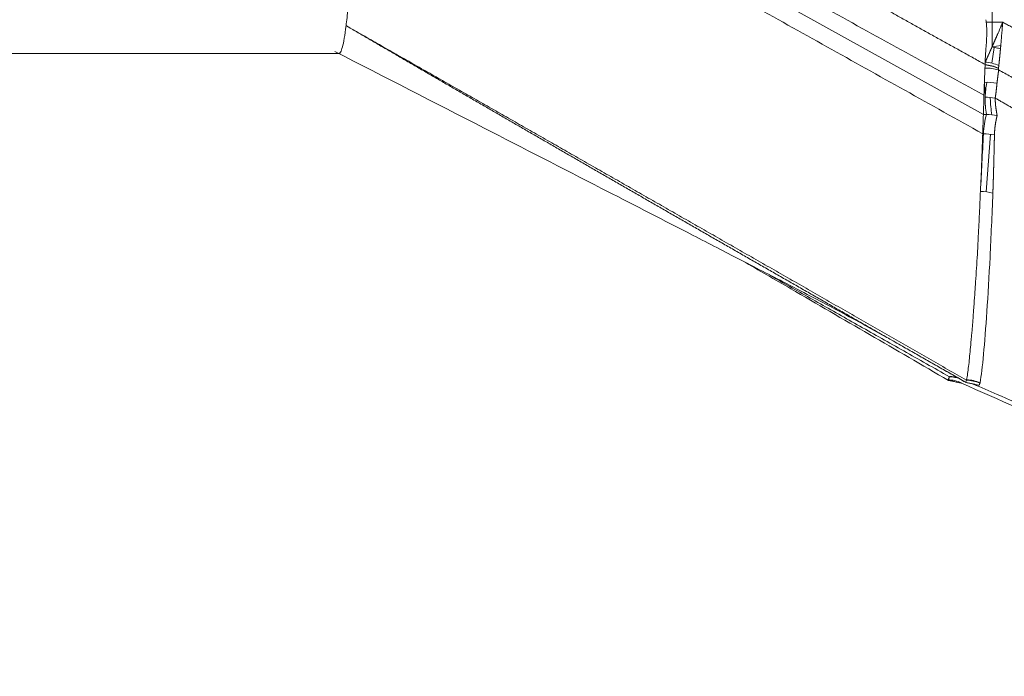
# Model space of a CAD drawing. Header units: millimetres. Extents: x 35469 to 44263, y -24881 to -16268.
# Tile 150 of 231: x 43775 to 43787, y -24767 to -24759. Entities that reach past the tile are written whole.
import ezdxf

# ---------------------------------------------------------------- set-up
doc = ezdxf.new("R2010")
doc.units = ezdxf.units.MM
doc.header["$LTSCALE"] = 0.3175
doc.layers.add('1轮廓实线层', color=7, linetype='Continuous', lineweight=18)

# ---------------------------------------------------------------- blocks, each defined once
blk = doc.blocks.new('MR20E-1840')
at = {"layer": '1轮廓实线层'}
for p, q in [((15623.4, -10817.561), (15616.003, -10813.461)), ((15623.506, -10816.468), (15623.506, -10816.223)), ((15623.433, -10816.468), (15623.506, -10816.468)), ((15623.504, -10816.758), (15623.606, -10816.743)), ((15611.265, -10816.838), (15615.752, -10816.838)), ((15623.499, -10816.953), (15623.53, -10816.765)), ((15623.503, -10816.759), (15623.503, -10816.759)), ((15623.503, -10816.759), (15623.503, -10816.759)), ((15623.436, -10817.561), (15623.4, -10817.561)), ((15623.436, -10817.561), (15623.436, -10817.561)), ((15623.434, -10818.478), (15623.484, -10817.796)), ((15622.983, -10820.707), (15622.978, -10820.712)), ((15623.141, -10820.742), (15623.136, -10820.747)), ((15623.19, -10820.738), (15623.189, -10820.738))]:
    blk.add_line(p, q, dxfattribs=at)
for centre, major_axis, ratio, start_param, end_param in [((15623.485, -10816.468), (-0.001, 0.6), 0.034828, 4.206968, 4.712359), ((15623.431, -10817.294), (-0.433, 0.123), 0.772398, 4.578462, 4.950967), ((15623.416, -10817.345), (-0.429, 0.136), 0.823235, 4.590786, 4.95621), ((15623.414, -10817.352), (-0.429, 0.137), 0.830644, 4.590541, 4.954708), ((15623.411, -10817.379), (-0.448, -0.046), 0.816628, 4.240596, 4.61149), ((15623.423, -10817.505), (-0.448, -0.039), 0.721631, 4.335913, 4.674291), ((15623.433, -10817.645), (-0.45, 0.009), 0.63965, 4.486677, 4.752278), ((15623.411, -10818.109), (-0.449, 0.021), 0.708961, 4.475205, 4.770565), ((15623.374, -10818.828), (-0.449, 0.026), 0.787895, 4.445267, 4.779097), ((15622.967, -10821.156), (-0.403, 0.201), 0.996112, 4.777593, 5.139719), ((15622.984, -10821.107), (-0.43, 0.132), 0.969617, 4.690756, 4.973651), ((15622.984, -10821.109), (-0.431, 0.131), 0.970406, 4.678492, 4.970397), ((15622.985, -10821.103), (-0.449, 0.025), 0.969733, 4.489325, 4.737091), ((15623.185, -10821.154), (-0.435, 0.116), 0.981675, 4.571956, 4.936107), ((15623.187, -10821.147), (-0.443, 0.076), 0.978436, 4.482622, 4.84697), ((15623.186, -10821.15), (-0.434, 0.118), 0.979594, 4.575888, 4.940112)]:
    blk.add_ellipse(centre, major_axis=major_axis, ratio=ratio, start_param=start_param, end_param=end_param, dxfattribs=at)
for points, knots in [([(15623.421, -10816.969), (15623.375, -10816.944), (15623.284, -10816.893), (15623.147, -10816.817), (15623.012, -10816.742), (15622.878, -10816.668), (15622.745, -10816.594), (15622.613, -10816.52), (15622.483, -10816.448), (15622.353, -10816.376), (15622.225, -10816.304), (15622.098, -10816.234), (15621.972, -10816.164), (15621.848, -10816.094), (15621.724, -10816.025), (15621.602, -10815.957), (15621.481, -10815.889), (15621.361, -10815.822), (15621.242, -10815.755), (15621.125, -10815.69), (15621.008, -10815.624), (15620.893, -10815.56), (15620.779, -10815.496), (15620.667, -10815.432), (15620.555, -10815.37), (15620.444, -10815.307), (15620.335, -10815.246), (15620.227, -10815.185), (15620.12, -10815.125), (15620.015, -10815.065), (15619.91, -10815.006), (15619.807, -10814.947), (15619.698, -10814.886), (15619.584, -10814.821), (15619.464, -10814.753), (15619.345, -10814.685), (15619.227, -10814.618), (15619.11, -10814.552), (15618.994, -10814.485), (15618.879, -10814.419), (15618.765, -10814.354), (15618.651, -10814.289), (15618.539, -10814.224), (15618.427, -10814.16), (15618.317, -10814.096), (15618.207, -10814.033), (15618.098, -10813.97), (15617.99, -10813.908), (15617.883, -10813.846), (15617.777, -10813.784), (15617.672, -10813.723), (15617.567, -10813.662), (15617.464, -10813.601), (15617.362, -10813.541), (15617.26, -10813.482), (15617.159, -10813.423), (15617.06, -10813.364), (15616.961, -10813.306), (15616.863, -10813.248), (15616.766, -10813.19), (15616.67, -10813.133), (15616.575, -10813.076), (15616.48, -10813.02), (15616.387, -10812.964), (15616.294, -10812.908), (15616.203, -10812.853), (15616.112, -10812.799), (15616.052, -10812.762), (15616.022, -10812.744)], [0, 0, 0, 0, 0.018487, 0.036816, 0.054988, 0.073003, 0.09086, 0.10856, 0.126103, 0.143489, 0.160717, 0.177788, 0.194702, 0.211459, 0.228059, 0.244501, 0.260787, 0.276915, 0.292886, 0.3087, 0.324358, 0.339858, 0.355201, 0.370387, 0.385416, 0.400288, 0.415004, 0.429562, 0.443963, 0.458208, 0.472296, 0.486227, 0.500001, 0.516283, 0.532447, 0.548493, 0.56442, 0.580229, 0.59592, 0.611494, 0.626949, 0.642286, 0.657506, 0.672608, 0.687592, 0.702459, 0.717208, 0.73184, 0.746355, 0.760753, 0.775034, 0.789197, 0.803244, 0.817174, 0.830988, 0.844685, 0.858265, 0.871729, 0.885077, 0.898309, 0.911425, 0.924425, 0.93731, 0.950079, 0.962732, 0.97527, 0.987692, 1, 1, 1, 1]), ([(15615.838, -10816.508), (15615.842, -10816.478), (15615.85, -10816.414), (15615.861, -10816.307), (15615.872, -10816.188), (15615.879, -10816.101), (15615.885, -10816.032), (15615.888, -10815.997), (15615.89, -10815.961), (15615.892, -10815.937), (15615.893, -10815.925), (15615.897, -10815.863), (15615.905, -10815.761), (15615.915, -10815.596), (15615.922, -10815.48), (15615.928, -10815.359), (15615.932, -10815.297), (15615.936, -10815.218), (15615.937, -10815.201), (15615.938, -10815.169), (15615.939, -10815.153), (15615.942, -10815.104), (15615.943, -10815.071), (15615.948, -10814.97), (15615.954, -10814.833), (15615.96, -10814.689), (15615.966, -10814.543), (15615.972, -10814.393), (15615.981, -10814.16), (15615.987, -10813.998), (15615.992, -10813.833), (15615.995, -10813.749), (15615.997, -10813.663)], [0, 0, 0, 0, 0.0625, 0.125, 0.1875, 0.25, 0.25, 0.28125, 0.296875, 0.296875, 0.3125, 0.3125, 0.375, 0.4375, 0.5, 0.5, 0.5625, 0.5625, 0.578125, 0.578125, 0.59375, 0.59375, 0.625, 0.625, 0.6875, 0.75, 0.75, 0.8125, 0.875, 0.9375, 0.9375, 1, 1, 1, 1]), ([(15626.671, -10817.603), (15626.66, -10817.599), (15626.638, -10817.59), (15626.604, -10817.577), (15626.57, -10817.563), (15626.537, -10817.55), (15626.503, -10817.536), (15626.469, -10817.523), (15626.434, -10817.509), (15626.4, -10817.495), (15626.366, -10817.481), (15626.331, -10817.467), (15626.297, -10817.453), (15626.262, -10817.439), (15626.227, -10817.424), (15626.192, -10817.41), (15626.157, -10817.396), (15626.122, -10817.381), (15626.086, -10817.366), (15626.051, -10817.352), (15626.015, -10817.337), (15625.98, -10817.322), (15625.944, -10817.307), (15625.908, -10817.292), (15625.821, -10817.255), (15625.68, -10817.195), (15625.484, -10817.111), (15625.284, -10817.024), (15625.022, -10816.909), (15624.69, -10816.761), (15624.306, -10816.588), (15623.908, -10816.407), (15623.646, -10816.287), (15623.506, -10816.223)], [0, 0, 0, 0, 0.010435, 0.02091, 0.031423, 0.041975, 0.052567, 0.063197, 0.073868, 0.084577, 0.095326, 0.106114, 0.116941, 0.127809, 0.138716, 0.149662, 0.160649, 0.171675, 0.182741, 0.193847, 0.204993, 0.216179, 0.227405, 0.238672, 0.249978, 0.309903, 0.37153, 0.434873, 0.499948, 0.619973, 0.74996, 0.865757, 1, 1, 1, 1]), ([(15615.752, -10816.838), (15615.755, -10816.838), (15615.758, -10816.837), (15615.763, -10816.834), (15615.765, -10816.832), (15615.768, -10816.828), (15615.768, -10816.827), (15615.77, -10816.824), (15615.771, -10816.823), (15615.78, -10816.808), (15615.787, -10816.788), (15615.802, -10816.733), (15615.809, -10816.698), (15615.824, -10816.614), (15615.831, -10816.565), (15615.838, -10816.508)], [0, 0, 0, 0, 0.098717, 0.098717, 0.163094, 0.163094, 0.195283, 0.195283, 0.227471, 0.227471, 0.484981, 0.484981, 0.74249, 0.74249, 1, 1, 1, 1]), ([(15622.352, -10820.26), (15622.332, -10820.248), (15622.262, -10820.209), (15622.143, -10820.141), (15621.996, -10820.057), (15621.849, -10819.973), (15621.702, -10819.889), (15621.556, -10819.806), (15621.411, -10819.722), (15621.265, -10819.639), (15621.121, -10819.556), (15620.976, -10819.474), (15620.833, -10819.392), (15620.689, -10819.31), (15620.546, -10819.228), (15620.404, -10819.146), (15620.262, -10819.065), (15620.121, -10818.984), (15619.98, -10818.903), (15619.839, -10818.822), (15619.699, -10818.742), (15619.559, -10818.662), (15619.42, -10818.582), (15619.282, -10818.502), (15619.143, -10818.422), (15619.006, -10818.343), (15618.868, -10818.264), (15618.731, -10818.185), (15618.595, -10818.107), (15618.459, -10818.028), (15618.324, -10817.95), (15618.189, -10817.872), (15618.054, -10817.795), (15617.92, -10817.717), (15617.787, -10817.64), (15617.654, -10817.563), (15617.521, -10817.486), (15617.389, -10817.41), (15617.257, -10817.333), (15617.126, -10817.257), (15616.995, -10817.181), (15616.864, -10817.106), (15616.735, -10817.03), (15616.605, -10816.955), (15616.476, -10816.88), (15616.348, -10816.805), (15616.22, -10816.731), (15616.092, -10816.656), (15615.965, -10816.582), (15615.88, -10816.533), (15615.838, -10816.508)], [0, 0, 0, 0, 0.009369, 0.032029, 0.05462, 0.077142, 0.099594, 0.121977, 0.144291, 0.166536, 0.188712, 0.210819, 0.232856, 0.254825, 0.276725, 0.298555, 0.320317, 0.34201, 0.363634, 0.385189, 0.406675, 0.428093, 0.449442, 0.470722, 0.491934, 0.513076, 0.534151, 0.555156, 0.576094, 0.596962, 0.617763, 0.638494, 0.659158, 0.679753, 0.70028, 0.720738, 0.741128, 0.76145, 0.781704, 0.801889, 0.822006, 0.842056, 0.862037, 0.88195, 0.901795, 0.921572, 0.941281, 0.960922, 0.980495, 1, 1, 1, 1]), ([(15615.838, -10816.508), (15615.904, -10816.546), (15616.035, -10816.62), (15616.233, -10816.733), (15616.431, -10816.846), (15616.631, -10816.959), (15616.831, -10817.073), (15617.031, -10817.187), (15617.233, -10817.302), (15617.435, -10817.417), (15617.639, -10817.533), (15617.843, -10817.649), (15618.047, -10817.766), (15618.253, -10817.883), (15618.459, -10818.001), (15618.666, -10818.119), (15618.874, -10818.238), (15619.083, -10818.357), (15619.293, -10818.477), (15619.503, -10818.597), (15619.714, -10818.717), (15619.926, -10818.839), (15620.139, -10818.96), (15620.352, -10819.082), (15620.567, -10819.205), (15620.782, -10819.328), (15620.998, -10819.451), (15621.214, -10819.575), (15621.432, -10819.7), (15621.65, -10819.825), (15621.869, -10819.95), (15622.089, -10820.076), (15622.31, -10820.202), (15622.531, -10820.329), (15622.753, -10820.456), (15622.976, -10820.584), (15623.125, -10820.67), (15623.2, -10820.712)], [0, 0, 0, 0, 0.026711, 0.053531, 0.080461, 0.1075, 0.134649, 0.161908, 0.189276, 0.216754, 0.244341, 0.272038, 0.299844, 0.32776, 0.355785, 0.38392, 0.412164, 0.440517, 0.46898, 0.497553, 0.526234, 0.555025, 0.583925, 0.612935, 0.642054, 0.671282, 0.700619, 0.730066, 0.759622, 0.789287, 0.819061, 0.848945, 0.878938, 0.90904, 0.939251, 0.969571, 1, 1, 1, 1]), ([(15623.433, -10816.468), (15623.435, -10816.48), (15623.436, -10816.491), (15623.438, -10816.514), (15623.439, -10816.525), (15623.44, -10816.547), (15623.44, -10816.558), (15623.441, -10816.58), (15623.44, -10816.592), (15623.44, -10816.614), (15623.44, -10816.624), (15623.439, -10816.646), (15623.438, -10816.657), (15623.437, -10816.689), (15623.436, -10816.71), (15623.433, -10816.751), (15623.431, -10816.77), (15623.429, -10816.799), (15623.429, -10816.809), (15623.427, -10816.827), (15623.427, -10816.836), (15623.425, -10816.863), (15623.424, -10816.879), (15623.422, -10816.911), (15623.422, -10816.926), (15623.421, -10816.94)], [0, 0, 0, 0, 0.0625, 0.0625, 0.125, 0.125, 0.1875, 0.1875, 0.25, 0.25, 0.3125, 0.3125, 0.375, 0.375, 0.5, 0.5, 0.625, 0.625, 0.6875, 0.6875, 0.75, 0.75, 0.875, 0.875, 1, 1, 1, 1]), ([(15623.503, -10816.759), (15623.504, -10816.758), (15623.505, -10816.755), (15623.507, -10816.751), (15623.509, -10816.746), (15623.511, -10816.742), (15623.513, -10816.737), (15623.515, -10816.733), (15623.517, -10816.728), (15623.519, -10816.723), (15623.521, -10816.718), (15623.524, -10816.713), (15623.526, -10816.708), (15623.528, -10816.703), (15623.531, -10816.697), (15623.533, -10816.692), (15623.535, -10816.686), (15623.538, -10816.68), (15623.54, -10816.675), (15623.543, -10816.669), (15623.546, -10816.663), (15623.548, -10816.657), (15623.551, -10816.65), (15623.554, -10816.644), (15623.556, -10816.638), (15623.559, -10816.631), (15623.562, -10816.624), (15623.565, -10816.617), (15623.569, -10816.608), (15623.575, -10816.595), (15623.582, -10816.578), (15623.589, -10816.561), (15623.596, -10816.545), (15623.602, -10816.532), (15623.607, -10816.519), (15623.612, -10816.508), (15623.617, -10816.497), (15623.621, -10816.487), (15623.625, -10816.477), (15623.627, -10816.471), (15623.629, -10816.468)], [0, 0, 0, 0, 0.015524, 0.031352, 0.047484, 0.06392, 0.080659, 0.097701, 0.115044, 0.132689, 0.150634, 0.168879, 0.187422, 0.206263, 0.2254, 0.244833, 0.26456, 0.284579, 0.304891, 0.325492, 0.346382, 0.367558, 0.38902, 0.410765, 0.432791, 0.455097, 0.477681, 0.500539, 0.530562, 0.574001, 0.630742, 0.700614, 0.747098, 0.790953, 0.832199, 0.870855, 0.906942, 0.940482, 0.971494, 1, 1, 1, 1]), ([(15623.629, -10816.468), (15623.628, -10816.47), (15623.628, -10816.474), (15623.628, -10816.479), (15623.627, -10816.486), (15623.627, -10816.493), (15623.626, -10816.501), (15623.626, -10816.509), (15623.625, -10816.518), (15623.624, -10816.528), (15623.623, -10816.538), (15623.623, -10816.55), (15623.622, -10816.561), (15623.621, -10816.574), (15623.62, -10816.587), (15623.618, -10816.601), (15623.617, -10816.615), (15623.616, -10816.63), (15623.615, -10816.644), (15623.614, -10816.657), (15623.613, -10816.67), (15623.612, -10816.683), (15623.611, -10816.695), (15623.61, -10816.706), (15623.609, -10816.718), (15623.608, -10816.728), (15623.607, -10816.739), (15623.606, -10816.748), (15623.605, -10816.758), (15623.604, -10816.767), (15623.604, -10816.775), (15623.603, -10816.781), (15623.603, -10816.784)], [0, 0, 0, 0, 0.015582, 0.033178, 0.052801, 0.074464, 0.098182, 0.123971, 0.151847, 0.181826, 0.213927, 0.248166, 0.284561, 0.323129, 0.363889, 0.406855, 0.452043, 0.499466, 0.542962, 0.585323, 0.626532, 0.666572, 0.705428, 0.743087, 0.779536, 0.814764, 0.848761, 0.881518, 0.913026, 0.94328, 0.972273, 1, 1, 1, 1]), ([(15623.629, -10816.468), (15623.644, -10816.476), (15623.676, -10816.493), (15623.727, -10816.519), (15623.783, -10816.548), (15623.845, -10816.579), (15623.912, -10816.614), (15623.984, -10816.651), (15624.119, -10816.721), (15624.288, -10816.809), (15624.538, -10816.939), (15624.798, -10817.074), (15625.085, -10817.224), (15625.342, -10817.357), (15625.576, -10817.479), (15625.796, -10817.592), (15626.007, -10817.701), (15626.22, -10817.809), (15626.435, -10817.918), (15626.655, -10818.029), (15626.869, -10818.135), (15627.032, -10818.215), (15627.145, -10818.27), (15627.211, -10818.302), (15627.277, -10818.334), (15627.343, -10818.366), (15627.409, -10818.398), (15627.476, -10818.429), (15627.542, -10818.461), (15627.608, -10818.492), (15627.674, -10818.523), (15627.741, -10818.554), (15627.807, -10818.585), (15627.874, -10818.616), (15627.94, -10818.647), (15628.007, -10818.677), (15628.073, -10818.708), (15628.14, -10818.738), (15628.207, -10818.769), (15628.274, -10818.799), (15628.34, -10818.829), (15628.407, -10818.859), (15628.474, -10818.888), (15628.541, -10818.918), (15628.608, -10818.948), (15628.675, -10818.977), (15628.742, -10819.006), (15628.809, -10819.036), (15628.877, -10819.065), (15628.944, -10819.094), (15629.011, -10819.123), (15629.078, -10819.151), (15629.146, -10819.18), (15629.213, -10819.208), (15629.281, -10819.237), (15629.348, -10819.265), (15629.416, -10819.293), (15629.483, -10819.321), (15629.551, -10819.349), (15629.618, -10819.377), (15629.686, -10819.405), (15629.754, -10819.432), (15629.822, -10819.46), (15629.889, -10819.487), (15629.957, -10819.514), (15630.025, -10819.541), (15630.093, -10819.568), (15630.161, -10819.595), (15630.229, -10819.622), (15630.297, -10819.649), (15630.365, -10819.675), (15630.433, -10819.702), (15630.501, -10819.728), (15630.569, -10819.754), (15630.615, -10819.771), (15630.637, -10819.78)], [0, 0, 0, 0, 0.006594, 0.013968, 0.022123, 0.031054, 0.040762, 0.051243, 0.062494, 0.099489, 0.12499, 0.171463, 0.213109, 0.249984, 0.283264, 0.315181, 0.345747, 0.374973, 0.407585, 0.439282, 0.470072, 0.499961, 0.509412, 0.518864, 0.528315, 0.537765, 0.547216, 0.556666, 0.566115, 0.575565, 0.585013, 0.594462, 0.60391, 0.613357, 0.622804, 0.632251, 0.641696, 0.651142, 0.660586, 0.67003, 0.679474, 0.688917, 0.698359, 0.7078, 0.717241, 0.726681, 0.73612, 0.745558, 0.754996, 0.764432, 0.773868, 0.783303, 0.792737, 0.80217, 0.811602, 0.821033, 0.830463, 0.839892, 0.84932, 0.858746, 0.868172, 0.877596, 0.88702, 0.896442, 0.905863, 0.915283, 0.924701, 0.934118, 0.943534, 0.952949, 0.962362, 0.971773, 0.981184, 0.990593, 1, 1, 1, 1]), ([(15615.703, -10816.814), (15616.295, -10817.117), (15617.35, -10817.658), (15618.747, -10818.374), (15619.738, -10818.883), (15620.496, -10819.274), (15621.093, -10819.582), (15621.686, -10819.89), (15622.064, -10820.098), (15622.243, -10820.2)], [0, 0, 0, 0, 0.239629, 0.428268, 0.566322, 0.644162, 0.738953, 0.862758, 1, 1, 1, 1]), ([(15623.421, -10816.94), (15623.422, -10816.939), (15623.423, -10816.937), (15623.424, -10816.934), (15623.426, -10816.931), (15623.427, -10816.928), (15623.429, -10816.925), (15623.43, -10816.922), (15623.431, -10816.919), (15623.433, -10816.915), (15623.435, -10816.912), (15623.436, -10816.909), (15623.438, -10816.905), (15623.439, -10816.902), (15623.441, -10816.898), (15623.442, -10816.895), (15623.444, -10816.891), (15623.446, -10816.888), (15623.447, -10816.884), (15623.449, -10816.88), (15623.451, -10816.877), (15623.452, -10816.873), (15623.454, -10816.869), (15623.456, -10816.865), (15623.458, -10816.861), (15623.459, -10816.857), (15623.461, -10816.853), (15623.463, -10816.849), (15623.465, -10816.845), (15623.467, -10816.841), (15623.469, -10816.837), (15623.471, -10816.833), (15623.472, -10816.828), (15623.474, -10816.824), (15623.476, -10816.82), (15623.478, -10816.815), (15623.48, -10816.811), (15623.482, -10816.806), (15623.484, -10816.802), (15623.486, -10816.797), (15623.488, -10816.793), (15623.49, -10816.788), (15623.492, -10816.783), (15623.495, -10816.779), (15623.497, -10816.774), (15623.499, -10816.769), (15623.501, -10816.764), (15623.502, -10816.761), (15623.503, -10816.759)], [0, 0, 0, 0, 0.019684, 0.039459, 0.059323, 0.079276, 0.09932, 0.119454, 0.139679, 0.159994, 0.180399, 0.200895, 0.221482, 0.242159, 0.262928, 0.283788, 0.304739, 0.325781, 0.346915, 0.36814, 0.389457, 0.410866, 0.432366, 0.453959, 0.475643, 0.49742, 0.519289, 0.54125, 0.563304, 0.58545, 0.607688, 0.63002, 0.652444, 0.674961, 0.697571, 0.720274, 0.743071, 0.76596, 0.788943, 0.812019, 0.835189, 0.858452, 0.881809, 0.905259, 0.928804, 0.952442, 0.976174, 1, 1, 1, 1]), ([(15623.603, -10816.784), (15623.587, -10816.779), (15623.57, -10816.774), (15623.537, -10816.766), (15623.52, -10816.763), (15623.503, -10816.759)], [0, 0, 0, 0, 0.5, 0.5, 1, 1, 1, 1]), ([(15623.603, -10816.784), (15623.603, -10816.785), (15623.603, -10816.788), (15623.602, -10816.792), (15623.602, -10816.796), (15623.601, -10816.801), (15623.601, -10816.805), (15623.601, -10816.809), (15623.6, -10816.813), (15623.6, -10816.817), (15623.599, -10816.821), (15623.599, -10816.825), (15623.599, -10816.829), (15623.598, -10816.833), (15623.598, -10816.837), (15623.598, -10816.841), (15623.597, -10816.845), (15623.597, -10816.849), (15623.596, -10816.852), (15623.596, -10816.856), (15623.596, -10816.86), (15623.595, -10816.864), (15623.595, -10816.867), (15623.595, -10816.871), (15623.594, -10816.874), (15623.594, -10816.878), (15623.594, -10816.882), (15623.593, -10816.885), (15623.593, -10816.888), (15623.593, -10816.892), (15623.592, -10816.895), (15623.592, -10816.899), (15623.592, -10816.902), (15623.591, -10816.905), (15623.591, -10816.909), (15623.591, -10816.912), (15623.59, -10816.915), (15623.59, -10816.918), (15623.59, -10816.921), (15623.589, -10816.924), (15623.589, -10816.927), (15623.589, -10816.93), (15623.588, -10816.933), (15623.588, -10816.936), (15623.588, -10816.939), (15623.587, -10816.942), (15623.587, -10816.945), (15623.587, -10816.948), (15623.586, -10816.951), (15623.586, -10816.954), (15623.586, -10816.956), (15623.586, -10816.959), (15623.585, -10816.962), (15623.585, -10816.964), (15623.585, -10816.967), (15623.584, -10816.969), (15623.584, -10816.972), (15623.584, -10816.975), (15623.584, -10816.977), (15623.583, -10816.979), (15623.583, -10816.979)], [0, 0, 0, 0, 0.019314, 0.038563, 0.057746, 0.076862, 0.095911, 0.114893, 0.133806, 0.152651, 0.171427, 0.190134, 0.208771, 0.227338, 0.245834, 0.26426, 0.282614, 0.300896, 0.319105, 0.337243, 0.355307, 0.373298, 0.391216, 0.409059, 0.426829, 0.444523, 0.462143, 0.479687, 0.497156, 0.514549, 0.531866, 0.549107, 0.566271, 0.583358, 0.600368, 0.617301, 0.634156, 0.650933, 0.667632, 0.684253, 0.700795, 0.717259, 0.733644, 0.74995, 0.766177, 0.782325, 0.798393, 0.814382, 0.830291, 0.84612, 0.861869, 0.877538, 0.893128, 0.908636, 0.924065, 0.939413, 0.95468, 0.969868, 0.984974, 1, 1, 1, 1]), ([(15623.583, -10816.979), (15623.583, -10816.98), (15623.583, -10816.982), (15623.583, -10816.985), (15623.582, -10816.988), (15623.582, -10816.991), (15623.582, -10816.994), (15623.581, -10816.997), (15623.581, -10817), (15623.58, -10817.002), (15623.58, -10817.005), (15623.58, -10817.008), (15623.579, -10817.01), (15623.579, -10817.011)], [0, 0, 0, 0, 0.091745, 0.183327, 0.274743, 0.365993, 0.457076, 0.54799, 0.638735, 0.72931, 0.819713, 0.909943, 1, 1, 1, 1]), ([(15623.412, -10817.181), (15623.412, -10817.165), (15623.413, -10817.15), (15623.414, -10817.121), (15623.415, -10817.106), (15623.416, -10817.078), (15623.417, -10817.064), (15623.418, -10817.037), (15623.418, -10817.024), (15623.419, -10817.011)], [0, 0, 0, 0, 0.25, 0.25, 0.5, 0.5, 0.75, 0.75, 1, 1, 1, 1]), ([(15623.581, -10817.033), (15623.581, -10817.034), (15623.581, -10817.037), (15623.58, -10817.041), (15623.58, -10817.046), (15623.579, -10817.05), (15623.579, -10817.055), (15623.578, -10817.059), (15623.577, -10817.064), (15623.577, -10817.068), (15623.576, -10817.073), (15623.576, -10817.078), (15623.575, -10817.082), (15623.574, -10817.087), (15623.574, -10817.092), (15623.573, -10817.097), (15623.572, -10817.102), (15623.572, -10817.107), (15623.571, -10817.112), (15623.571, -10817.118), (15623.57, -10817.123), (15623.569, -10817.128), (15623.569, -10817.133), (15623.568, -10817.139), (15623.567, -10817.144), (15623.567, -10817.15), (15623.566, -10817.156), (15623.565, -10817.161), (15623.564, -10817.167), (15623.564, -10817.173), (15623.563, -10817.179), (15623.562, -10817.184), (15623.562, -10817.188), (15623.562, -10817.19)], [0, 0, 0, 0, 0.029974, 0.060105, 0.090393, 0.120837, 0.151437, 0.182193, 0.213103, 0.244168, 0.275387, 0.306759, 0.338284, 0.369962, 0.401791, 0.433772, 0.465903, 0.498185, 0.530615, 0.563195, 0.595924, 0.6288, 0.661823, 0.694992, 0.728308, 0.761768, 0.795373, 0.829122, 0.863014, 0.897049, 0.931225, 0.965542, 1, 1, 1, 1]), ([(15623.578, -10817.015), (15623.578, -10817.015), (15623.578, -10817.016), (15623.578, -10817.017), (15623.578, -10817.018), (15623.578, -10817.019), (15623.578, -10817.02), (15623.578, -10817.021), (15623.578, -10817.022), (15623.578, -10817.023), (15623.579, -10817.024), (15623.579, -10817.026), (15623.579, -10817.027), (15623.58, -10817.028), (15623.58, -10817.029), (15623.58, -10817.029), (15623.58, -10817.03), (15623.58, -10817.03), (15623.58, -10817.03), (15623.58, -10817.031), (15623.581, -10817.031), (15623.581, -10817.032), (15623.581, -10817.032), (15623.581, -10817.032), (15623.581, -10817.032), (15623.581, -10817.033), (15623.581, -10817.033), (15623.581, -10817.033), (15623.581, -10817.033), (15623.581, -10817.033), (15623.581, -10817.033)], [0, 0, 0, 0, 0.054166, 0.108625, 0.163404, 0.218531, 0.274032, 0.329934, 0.386263, 0.443044, 0.500301, 0.600121, 0.700902, 0.733885, 0.764927, 0.79403, 0.821195, 0.846424, 0.869719, 0.891082, 0.910517, 0.928025, 0.94361, 0.957276, 0.96903, 0.978882, 0.986846, 0.992952, 0.997269, 1, 1, 1, 1]), ([(15630.407, -10820.34), (15630.407, -10820.34), (15630.406, -10820.34), (15630.405, -10820.339), (15630.403, -10820.339), (15630.4, -10820.338), (15630.397, -10820.336), (15630.392, -10820.335), (15630.387, -10820.333), (15630.382, -10820.33), (15630.375, -10820.328), (15630.368, -10820.325), (15630.36, -10820.322), (15630.351, -10820.319), (15630.341, -10820.315), (15630.331, -10820.311), (15630.32, -10820.307), (15630.308, -10820.302), (15630.295, -10820.297), (15630.282, -10820.292), (15630.267, -10820.286), (15630.253, -10820.281), (15630.237, -10820.275), (15630.22, -10820.268), (15630.203, -10820.261), (15630.167, -10820.247), (15630.112, -10820.226), (15630.039, -10820.197), (15629.917, -10820.149), (15629.745, -10820.08), (15629.545, -10819.999), (15629.362, -10819.924), (15629.194, -10819.854), (15629.02, -10819.78), (15628.837, -10819.702), (15628.622, -10819.608), (15628.363, -10819.494), (15628.054, -10819.353), (15627.71, -10819.193), (15627.332, -10819.012), (15627.039, -10818.869), (15626.842, -10818.771), (15626.751, -10818.725), (15626.658, -10818.678), (15626.564, -10818.63), (15626.468, -10818.581), (15626.37, -10818.531), (15626.27, -10818.479), (15626.168, -10818.426), (15626.064, -10818.372), (15625.958, -10818.317), (15625.851, -10818.26), (15625.741, -10818.203), (15625.63, -10818.143), (15625.516, -10818.083), (15625.401, -10818.022), (15625.284, -10817.959), (15625.165, -10817.895), (15625.044, -10817.829), (15624.921, -10817.763), (15624.796, -10817.695), (15624.669, -10817.626), (15624.54, -10817.556), (15624.409, -10817.485), (15624.276, -10817.412), (15624.141, -10817.338), (15624.004, -10817.264), (15623.865, -10817.188), (15623.724, -10817.111), (15623.629, -10817.059), (15623.581, -10817.033)], [0, 0, 0, 0, 0.00007, 0.000247, 0.000531, 0.000923, 0.001421, 0.002027, 0.002741, 0.003561, 0.004489, 0.005524, 0.006666, 0.007915, 0.009271, 0.010735, 0.012306, 0.013984, 0.015769, 0.017661, 0.019661, 0.021767, 0.023981, 0.026301, 0.028729, 0.031263, 0.041621, 0.052042, 0.062527, 0.093446, 0.125049, 0.14782, 0.171709, 0.196715, 0.222836, 0.250073, 0.289664, 0.334426, 0.384383, 0.439577, 0.50007, 0.513171, 0.526555, 0.540224, 0.554178, 0.56842, 0.58295, 0.59777, 0.612885, 0.628298, 0.644009, 0.660019, 0.676329, 0.69294, 0.709851, 0.727063, 0.744578, 0.762395, 0.780514, 0.798938, 0.817665, 0.836697, 0.856034, 0.875677, 0.895626, 0.915883, 0.936447, 0.957321, 0.978505, 1, 1, 1, 1]), ([(15623.562, -10817.19), (15623.561, -10817.191), (15623.561, -10817.193), (15623.561, -10817.196), (15623.561, -10817.199), (15623.56, -10817.204), (15623.56, -10817.209), (15623.559, -10817.214), (15623.558, -10817.221), (15623.558, -10817.228), (15623.557, -10817.236), (15623.556, -10817.245), (15623.555, -10817.254), (15623.554, -10817.265), (15623.553, -10817.275), (15623.552, -10817.286), (15623.551, -10817.296), (15623.549, -10817.306), (15623.548, -10817.316), (15623.547, -10817.325), (15623.546, -10817.334), (15623.544, -10817.343), (15623.543, -10817.351), (15623.541, -10817.359), (15623.54, -10817.364), (15623.54, -10817.366)], [0, 0, 0, 0, 0.013474, 0.031125, 0.052948, 0.078938, 0.109088, 0.143389, 0.181831, 0.224404, 0.271095, 0.32189, 0.376772, 0.435725, 0.498727, 0.55869, 0.616442, 0.671993, 0.725352, 0.776528, 0.825531, 0.872369, 0.917053, 0.959594, 1, 1, 1, 1]), ([(15623.436, -10817.561), (15623.436, -10817.561), (15623.436, -10817.561), (15623.426, -10817.493), (15623.42, -10817.425), (15623.421, -10817.357)], [0, 0, 0, 0, 0.000024, 0.000024, 1, 1, 1, 1]), ([(15623.502, -10817.564), (15623.49, -10817.501), (15623.483, -10817.437), (15623.482, -10817.368), (15623.482, -10817.364), (15623.482, -10817.359)], [0, 0, 0, 0, 0.932789, 0.932789, 1, 1, 1, 1]), ([(15623.54, -10817.366), (15623.54, -10817.368), (15623.54, -10817.372), (15623.54, -10817.378), (15623.54, -10817.383), (15623.54, -10817.389), (15623.541, -10817.395), (15623.541, -10817.4), (15623.541, -10817.406), (15623.542, -10817.412), (15623.542, -10817.418), (15623.542, -10817.423), (15623.543, -10817.429), (15623.543, -10817.435), (15623.544, -10817.441), (15623.544, -10817.447), (15623.545, -10817.453), (15623.545, -10817.459), (15623.546, -10817.464), (15623.547, -10817.47), (15623.548, -10817.476), (15623.548, -10817.482), (15623.549, -10817.488), (15623.55, -10817.494), (15623.551, -10817.5), (15623.552, -10817.506), (15623.553, -10817.512), (15623.554, -10817.518), (15623.555, -10817.524), (15623.556, -10817.531), (15623.557, -10817.537), (15623.558, -10817.543), (15623.559, -10817.549), (15623.56, -10817.555), (15623.561, -10817.561), (15623.562, -10817.568), (15623.563, -10817.572), (15623.564, -10817.574)], [0, 0, 0, 0, 0.026967, 0.054022, 0.081165, 0.108398, 0.13572, 0.163133, 0.190638, 0.218234, 0.245922, 0.273703, 0.301578, 0.329546, 0.357609, 0.385768, 0.414022, 0.442372, 0.470819, 0.499363, 0.528006, 0.556746, 0.585586, 0.614525, 0.643564, 0.672703, 0.701943, 0.731285, 0.760728, 0.790274, 0.819923, 0.849675, 0.87953, 0.90949, 0.939555, 0.969725, 1, 1, 1, 1]), ([(15634.522, -10822.101), (15634.506, -10822.097), (15634.475, -10822.089), (15634.429, -10822.076), (15634.382, -10822.063), (15634.336, -10822.05), (15634.289, -10822.037), (15634.243, -10822.024), (15634.196, -10822.011), (15634.15, -10821.998), (15634.103, -10821.985), (15634.056, -10821.972), (15634.01, -10821.959), (15633.963, -10821.946), (15633.916, -10821.933), (15633.87, -10821.919), (15633.823, -10821.906), (15633.776, -10821.892), (15633.729, -10821.879), (15633.682, -10821.865), (15633.635, -10821.852), (15633.589, -10821.838), (15633.542, -10821.824), (15633.495, -10821.811), (15633.448, -10821.797), (15633.401, -10821.783), (15633.354, -10821.769), (15633.307, -10821.755), (15633.26, -10821.741), (15633.212, -10821.727), (15633.165, -10821.713), (15633.118, -10821.699), (15633.071, -10821.685), (15633.024, -10821.67), (15632.977, -10821.656), (15632.929, -10821.642), (15632.882, -10821.627), (15632.835, -10821.613), (15632.788, -10821.598), (15632.74, -10821.583), (15632.693, -10821.569), (15632.646, -10821.554), (15632.598, -10821.539), (15632.551, -10821.524), (15632.503, -10821.509), (15632.456, -10821.494), (15632.409, -10821.479), (15632.361, -10821.464), (15632.314, -10821.449), (15632.266, -10821.434), (15632.219, -10821.418), (15632.171, -10821.403), (15632.123, -10821.388), (15632.076, -10821.372), (15632.028, -10821.357), (15631.981, -10821.341), (15631.933, -10821.325), (15631.885, -10821.31), (15631.838, -10821.294), (15631.79, -10821.278), (15631.742, -10821.262), (15631.694, -10821.246), (15631.647, -10821.23), (15631.599, -10821.214), (15631.551, -10821.197), (15631.503, -10821.181), (15631.456, -10821.165), (15631.408, -10821.148), (15631.36, -10821.132), (15631.312, -10821.115), (15631.264, -10821.098), (15631.216, -10821.082), (15631.168, -10821.065), (15631.12, -10821.048), (15631.073, -10821.031), (15631.025, -10821.014), (15630.977, -10820.997), (15630.929, -10820.98), (15630.881, -10820.962), (15630.833, -10820.945), (15630.785, -10820.928), (15630.737, -10820.91), (15630.689, -10820.893), (15630.641, -10820.875), (15630.593, -10820.857), (15630.545, -10820.839), (15630.497, -10820.822), (15630.448, -10820.804), (15630.4, -10820.786), (15630.352, -10820.767), (15630.304, -10820.749), (15630.256, -10820.731), (15630.208, -10820.712), (15630.16, -10820.694), (15630.112, -10820.675), (15630.063, -10820.657), (15630.015, -10820.638), (15629.967, -10820.619), (15629.919, -10820.6), (15629.871, -10820.581), (15629.823, -10820.562), (15629.774, -10820.543), (15629.726, -10820.524), (15629.678, -10820.505), (15629.63, -10820.485), (15629.581, -10820.466), (15629.533, -10820.446), (15629.485, -10820.426), (15629.437, -10820.407), (15629.388, -10820.387), (15629.34, -10820.367), (15629.292, -10820.347), (15629.244, -10820.327), (15629.195, -10820.306), (15629.147, -10820.286), (15629.099, -10820.266), (15629.051, -10820.245), (15629.002, -10820.225), (15628.954, -10820.204), (15628.906, -10820.183), (15628.789, -10820.133), (15628.599, -10820.05), (15628.333, -10819.93), (15628.056, -10819.803), (15627.767, -10819.666), (15627.466, -10819.521), (15627.154, -10819.366), (15626.831, -10819.201), (15626.497, -10819.027), (15626.209, -10818.873), (15625.974, -10818.746), (15625.802, -10818.652), (15625.643, -10818.564), (15625.498, -10818.484), (15625.368, -10818.411), (15625.252, -10818.346), (15625.15, -10818.289), (15625.062, -10818.239), (15624.987, -10818.197), (15624.927, -10818.163), (15624.88, -10818.137), (15624.837, -10818.112), (15624.792, -10818.086), (15624.741, -10818.057), (15624.69, -10818.029), (15624.64, -10818), (15624.59, -10817.972), (15624.541, -10817.943), (15624.492, -10817.916), (15624.444, -10817.888), (15624.397, -10817.861), (15624.349, -10817.833), (15624.302, -10817.807), (15624.256, -10817.78), (15624.21, -10817.753), (15624.165, -10817.727), (15624.12, -10817.701), (15624.076, -10817.676), (15624.032, -10817.651), (15623.988, -10817.625), (15623.945, -10817.601), (15623.902, -10817.576), (15623.86, -10817.552), (15623.819, -10817.528), (15623.777, -10817.504), (15623.737, -10817.48), (15623.697, -10817.457), (15623.657, -10817.434), (15623.617, -10817.411), (15623.578, -10817.389), (15623.553, -10817.374), (15623.54, -10817.366)], [0, 0, 0, 0, 0.004011, 0.008026, 0.012044, 0.016065, 0.020089, 0.024116, 0.028147, 0.032181, 0.036217, 0.040257, 0.044301, 0.048347, 0.052397, 0.056449, 0.060505, 0.064564, 0.068627, 0.072692, 0.076761, 0.080833, 0.084908, 0.088986, 0.093067, 0.097152, 0.101239, 0.10533, 0.109424, 0.113521, 0.117622, 0.121725, 0.125832, 0.129942, 0.134055, 0.138171, 0.14229, 0.146413, 0.150538, 0.154667, 0.158799, 0.162934, 0.167072, 0.171213, 0.175357, 0.179505, 0.183655, 0.187809, 0.191966, 0.196126, 0.200289, 0.204455, 0.208624, 0.212796, 0.216972, 0.22115, 0.225332, 0.229516, 0.233704, 0.237895, 0.242089, 0.246286, 0.250486, 0.25469, 0.258896, 0.263106, 0.267318, 0.271534, 0.275753, 0.279975, 0.2842, 0.288428, 0.292659, 0.296893, 0.301131, 0.305371, 0.309615, 0.313862, 0.318112, 0.322365, 0.326621, 0.33088, 0.335143, 0.339408, 0.343677, 0.347949, 0.352224, 0.356503, 0.360784, 0.365069, 0.369356, 0.373647, 0.377941, 0.382239, 0.386539, 0.390843, 0.39515, 0.39946, 0.403774, 0.40809, 0.41241, 0.416733, 0.42106, 0.425389, 0.429722, 0.434058, 0.438397, 0.442739, 0.447084, 0.451433, 0.455785, 0.46014, 0.464498, 0.468859, 0.473223, 0.477591, 0.481962, 0.486336, 0.490713, 0.495093, 0.499477, 0.522556, 0.546823, 0.572277, 0.598917, 0.626739, 0.655741, 0.685919, 0.717267, 0.749781, 0.767526, 0.783936, 0.799011, 0.812754, 0.825166, 0.836247, 0.846, 0.854425, 0.861524, 0.867298, 0.871747, 0.874873, 0.87981, 0.884702, 0.88955, 0.894353, 0.899112, 0.903826, 0.908496, 0.913121, 0.917702, 0.922238, 0.92673, 0.931178, 0.935581, 0.939939, 0.944253, 0.948523, 0.952749, 0.95693, 0.961067, 0.965159, 0.969207, 0.973211, 0.977171, 0.981086, 0.984957, 0.988784, 0.992567, 0.996305, 1, 1, 1, 1]), ([(15623.4, -10817.79), (15623.402, -10817.75), (15623.406, -10817.71), (15623.418, -10817.634), (15623.426, -10817.597), (15623.436, -10817.561), (15623.436, -10817.561), (15623.436, -10817.561)], [0, 0, 0, 0, 0.517892, 0.517892, 0.999981, 0.999981, 1, 1, 1, 1]), ([(15623.564, -10817.574), (15623.563, -10817.574), (15623.562, -10817.573), (15623.52, -10817.565), (15623.478, -10817.561), (15623.436, -10817.561)], [0, 0, 0, 0, 0.021657, 0.021657, 1, 1, 1, 1]), ([(15623.564, -10817.574), (15623.563, -10817.576), (15623.562, -10817.579), (15623.561, -10817.585), (15623.559, -10817.59), (15623.558, -10817.596), (15623.557, -10817.601), (15623.555, -10817.607), (15623.554, -10817.612), (15623.553, -10817.618), (15623.552, -10817.623), (15623.551, -10817.629), (15623.55, -10817.635), (15623.548, -10817.64), (15623.547, -10817.646), (15623.546, -10817.652), (15623.545, -10817.657), (15623.544, -10817.663), (15623.544, -10817.669), (15623.543, -10817.674), (15623.542, -10817.68), (15623.541, -10817.686), (15623.54, -10817.692), (15623.539, -10817.697), (15623.539, -10817.703), (15623.538, -10817.709), (15623.537, -10817.715), (15623.537, -10817.721), (15623.536, -10817.727), (15623.536, -10817.733), (15623.535, -10817.738), (15623.535, -10817.744), (15623.534, -10817.75), (15623.534, -10817.756), (15623.533, -10817.762), (15623.533, -10817.768), (15623.533, -10817.774), (15623.532, -10817.78), (15623.532, -10817.786), (15623.532, -10817.792), (15623.532, -10817.798), (15623.532, -10817.803), (15623.532, -10817.805)], [0, 0, 0, 0, 0.023866, 0.047784, 0.071755, 0.095778, 0.119854, 0.143984, 0.168169, 0.192409, 0.216703, 0.241054, 0.265462, 0.289926, 0.314448, 0.339027, 0.363666, 0.388363, 0.41312, 0.437936, 0.462813, 0.487751, 0.512751, 0.537812, 0.562935, 0.588121, 0.613371, 0.638684, 0.664062, 0.689503, 0.71501, 0.740583, 0.766221, 0.791926, 0.817697, 0.843536, 0.869442, 0.895416, 0.921458, 0.947569, 0.97375, 1, 1, 1, 1]), ([(15623.365, -10818.473), (15623.367, -10818.42), (15623.37, -10818.366), (15623.375, -10818.256), (15623.379, -10818.144), (15623.384, -10818.029), (15623.388, -10817.911), (15623.39, -10817.851), (15623.392, -10817.79)], [0, 0, 0, 0, 0.25, 0.25, 0.5, 0.75, 0.75, 1, 1, 1, 1]), ([(15623.532, -10817.805), (15623.532, -10817.808), (15623.531, -10817.816), (15623.531, -10817.827), (15623.531, -10817.838), (15623.531, -10817.849), (15623.53, -10817.86), (15623.53, -10817.87), (15623.53, -10817.881), (15623.53, -10817.892), (15623.53, -10817.903), (15623.529, -10817.913), (15623.529, -10817.924), (15623.529, -10817.934), (15623.529, -10817.945), (15623.528, -10817.955), (15623.528, -10817.966), (15623.528, -10817.976), (15623.528, -10817.986), (15623.527, -10817.996), (15623.527, -10818.006), (15623.527, -10818.017), (15623.527, -10818.027), (15623.526, -10818.037), (15623.526, -10818.047), (15623.526, -10818.056), (15623.526, -10818.066), (15623.525, -10818.076), (15623.525, -10818.086), (15623.525, -10818.096), (15623.525, -10818.105), (15623.524, -10818.115), (15623.524, -10818.124), (15623.524, -10818.134), (15623.524, -10818.143), (15623.523, -10818.153), (15623.523, -10818.162), (15623.523, -10818.171), (15623.523, -10818.18), (15623.522, -10818.19), (15623.522, -10818.199), (15623.522, -10818.208), (15623.522, -10818.217), (15623.521, -10818.226), (15623.521, -10818.235), (15623.521, -10818.244), (15623.521, -10818.252), (15623.52, -10818.261), (15623.52, -10818.27), (15623.52, -10818.279), (15623.52, -10818.287), (15623.519, -10818.296), (15623.519, -10818.304), (15623.519, -10818.313), (15623.519, -10818.321), (15623.518, -10818.33), (15623.518, -10818.338), (15623.518, -10818.346), (15623.517, -10818.354), (15623.517, -10818.362), (15623.517, -10818.371), (15623.517, -10818.379), (15623.516, -10818.387), (15623.516, -10818.395), (15623.516, -10818.403), (15623.516, -10818.41), (15623.515, -10818.418), (15623.515, -10818.426), (15623.515, -10818.434), (15623.515, -10818.441), (15623.514, -10818.449), (15623.514, -10818.457), (15623.514, -10818.464), (15623.514, -10818.472), (15623.513, -10818.479), (15623.513, -10818.486), (15623.513, -10818.491), (15623.513, -10818.494)], [0, 0, 0, 0, 0.015066, 0.030093, 0.045079, 0.060025, 0.074929, 0.089793, 0.104615, 0.119394, 0.134132, 0.148827, 0.16348, 0.178089, 0.192655, 0.207177, 0.221655, 0.236089, 0.250478, 0.264822, 0.279121, 0.293375, 0.307582, 0.321744, 0.33586, 0.349929, 0.363951, 0.377926, 0.391853, 0.405733, 0.419565, 0.433349, 0.447084, 0.460771, 0.474409, 0.487997, 0.501536, 0.515026, 0.528465, 0.541855, 0.555193, 0.568482, 0.581719, 0.594905, 0.60804, 0.621124, 0.634155, 0.647135, 0.660062, 0.672937, 0.685759, 0.698529, 0.711245, 0.723908, 0.736518, 0.749073, 0.761575, 0.774023, 0.786416, 0.798755, 0.81104, 0.823269, 0.835443, 0.847562, 0.859626, 0.871634, 0.883586, 0.895482, 0.907322, 0.919106, 0.930833, 0.942504, 0.954117, 0.965674, 0.977173, 0.988615, 1, 1, 1, 1]), ([(15623.201, -10820.706), (15623.205, -10820.684), (15623.209, -10820.66), (15623.217, -10820.607), (15623.22, -10820.579), (15623.228, -10820.518), (15623.231, -10820.486), (15623.238, -10820.419), (15623.241, -10820.384), (15623.248, -10820.311), (15623.252, -10820.273), (15623.257, -10820.214), (15623.259, -10820.193), (15623.263, -10820.153), (15623.267, -10820.111), (15623.27, -10820.068), (15623.274, -10820.025), (15623.275, -10820.003), (15623.279, -10819.958), (15623.28, -10819.935), (15623.284, -10819.889), (15623.285, -10819.866), (15623.29, -10819.795), (15623.294, -10819.747), (15623.299, -10819.672), (15623.3, -10819.647), (15623.304, -10819.596), (15623.306, -10819.57), (15623.314, -10819.44), (15623.322, -10819.331), (15623.33, -10819.189), (15623.332, -10819.16), (15623.335, -10819.102), (15623.336, -10819.073), (15623.341, -10818.984), (15623.347, -10818.862), (15623.356, -10818.672), (15623.362, -10818.541), (15623.365, -10818.473)], [0, 0, 0, 0, 0.0625, 0.0625, 0.125, 0.125, 0.1875, 0.1875, 0.25, 0.25, 0.3125, 0.3125, 0.34375, 0.34375, 0.375, 0.40625, 0.40625, 0.4375, 0.4375, 0.46875, 0.46875, 0.5, 0.5, 0.5625, 0.5625, 0.59375, 0.59375, 0.625, 0.625, 0.75, 0.75, 0.78125, 0.78125, 0.8125, 0.8125, 0.875, 0.9375, 1, 1, 1, 1]), ([(15620.548, -10819.3), (15620.737, -10819.409), (15621.549, -10819.88), (15622.362, -10820.352), (15622.985, -10820.715)], [0, 0, 0, 0, 0.231855, 1, 1, 1, 1]), ([(15620.86, -10819.464), (15620.892, -10819.482), (15621.003, -10819.545), (15621.195, -10819.654), (15621.437, -10819.791), (15621.685, -10819.931), (15621.937, -10820.073), (15622.195, -10820.219), (15622.458, -10820.367), (15622.725, -10820.518), (15622.906, -10820.62), (15622.997, -10820.671)], [0, 0, 0, 0, 0.044798, 0.155923, 0.269412, 0.385264, 0.50348, 0.624061, 0.747008, 0.872321, 1, 1, 1, 1]), ([(15623.189, -10820.737), (15623.138, -10820.708), (15623.038, -10820.651), (15622.888, -10820.565), (15622.738, -10820.48), (15622.589, -10820.395), (15622.46, -10820.322), (15622.381, -10820.277), (15622.352, -10820.26)], [0, 0, 0, 0, 0.180217, 0.359891, 0.539022, 0.717611, 0.895657, 1, 1, 1, 1]), ([(15622.997, -10820.671), (15622.995, -10820.676), (15622.994, -10820.68), (15622.991, -10820.687), (15622.99, -10820.691), (15622.988, -10820.697), (15622.986, -10820.699), (15622.984, -10820.704), (15622.983, -10820.706), (15622.983, -10820.707)], [0, 0, 0, 0, 0.25, 0.25, 0.5, 0.5, 0.75, 0.75, 1, 1, 1, 1]), ([(15623.2, -10820.712), (15623.198, -10820.717), (15623.197, -10820.722), (15623.194, -10820.729), (15623.193, -10820.732), (15623.191, -10820.735), (15623.19, -10820.737), (15623.19, -10820.737)], [0, 0, 0, 0, 0.356832, 0.356832, 0.713665, 0.713665, 1, 1, 1, 1]), ([(15623.14, -10820.747), (15624.024, -10821.144), (15625.777, -10821.865), (15628.308, -10822.793), (15630.616, -10823.386), (15632.547, -10823.758), (15634.074, -10823.989), (15635.188, -10824.132), (15635.793, -10824.2), (15636.026, -10824.224)], [0, 0, 0, 0, 0.215752, 0.422928, 0.600799, 0.747502, 0.862759, 0.94708, 1, 1, 1, 1]), ([(15623.278, -10820.758), (15623.373, -10820.799), (15623.468, -10820.84), (15623.702, -10820.94), (15623.84, -10820.999), (15624.259, -10821.178), (15624.541, -10821.298), (15625.112, -10821.538), (15625.401, -10821.658), (15625.986, -10821.895), (15626.282, -10822.011), (15626.732, -10822.182), (15626.883, -10822.238), (15627.11, -10822.321), (15627.186, -10822.348), (15627.339, -10822.402), (15627.416, -10822.429), (15627.8, -10822.561), (15628.11, -10822.663), (15628.581, -10822.808), (15628.739, -10822.855), (15629.055, -10822.947), (15629.214, -10822.991), (15629.693, -10823.122), (15630.015, -10823.203), (15630.5, -10823.319), (15630.662, -10823.356), (15630.986, -10823.428), (15631.149, -10823.463), (15631.638, -10823.565), (15631.965, -10823.628), (15632.619, -10823.747), (15632.947, -10823.802), (15633.602, -10823.906), (15633.929, -10823.954), (15634.582, -10824.044), (15634.908, -10824.087), (15635.507, -10824.16), (15635.78, -10824.191), (15636.052, -10824.221)], [0, 0, 0, 0, 0.025341, 0.025341, 0.061856, 0.061856, 0.134886, 0.134886, 0.207916, 0.207916, 0.280946, 0.280946, 0.317461, 0.317461, 0.335719, 0.335719, 0.353977, 0.353977, 0.427007, 0.427007, 0.463522, 0.463522, 0.500037, 0.500037, 0.573067, 0.573067, 0.609582, 0.609582, 0.646097, 0.646097, 0.719127, 0.719127, 0.792157, 0.792157, 0.865187, 0.865187, 0.938217, 0.938217, 1, 1, 1, 1]), ([(15623.359, -10820.748), (15623.359, -10820.749), (15623.358, -10820.749), (15623.358, -10820.751), (15623.358, -10820.752), (15623.357, -10820.753), (15623.357, -10820.754), (15623.357, -10820.755), (15623.356, -10820.756), (15623.356, -10820.757), (15623.355, -10820.758), (15623.355, -10820.759), (15623.355, -10820.76), (15623.354, -10820.761), (15623.354, -10820.762), (15623.354, -10820.763), (15623.353, -10820.764), (15623.353, -10820.765), (15623.353, -10820.765), (15623.352, -10820.766), (15623.352, -10820.767), (15623.352, -10820.767), (15623.351, -10820.768), (15623.351, -10820.768), (15623.351, -10820.769), (15623.351, -10820.769), (15623.35, -10820.77), (15623.35, -10820.77), (15623.35, -10820.771), (15623.35, -10820.771), (15623.349, -10820.771), (15623.349, -10820.772), (15623.349, -10820.772), (15623.348, -10820.772), (15623.348, -10820.772), (15623.348, -10820.772), (15623.348, -10820.772), (15623.348, -10820.772), (15623.347, -10820.772), (15623.347, -10820.772), (15623.347, -10820.772), (15623.347, -10820.772), (15623.346, -10820.772), (15623.346, -10820.772), (15623.346, -10820.772), (15623.346, -10820.772), (15623.346, -10820.771), (15623.345, -10820.771), (15623.345, -10820.771)], [0, 0, 0, 0, 0.021655, 0.043317, 0.064986, 0.08666, 0.108341, 0.130028, 0.15172, 0.173418, 0.195121, 0.21683, 0.238543, 0.260261, 0.281983, 0.303709, 0.32544, 0.347175, 0.368913, 0.390654, 0.412399, 0.434147, 0.455898, 0.477651, 0.499407, 0.521165, 0.542925, 0.564687, 0.586451, 0.608216, 0.629982, 0.65175, 0.673518, 0.695286, 0.717055, 0.738825, 0.760594, 0.782363, 0.804132, 0.8259, 0.847668, 0.869434, 0.891199, 0.912963, 0.934725, 0.956485, 0.978244, 1, 1, 1, 1])]:
    blk.add_open_spline(points, degree=3, knots=knots, dxfattribs=at)
for points, degree in [([(15623.407, -10817.333), (15616.009, -10813.272)], 1), ([(15623.392, -10817.79), (15615.997, -10813.663)], 1), ([(15623.431, -10816.438), (15623.431, -10816.448), (15623.432, -10816.458), (15623.433, -10816.468)], 3), ([(15623.506, -10816.468), (15623.547, -10816.468), (15623.588, -10816.468), (15623.629, -10816.468)], 3), ([(15623.503, -10816.759), (15623.503, -10816.759), (15623.503, -10816.759), (15623.503, -10816.759)], 3), ([(15623.419, -10817.011), (15623.42, -10816.998), (15623.42, -10816.986), (15623.421, -10816.973)], 3), ([(15623.421, -10816.94), (15623.421, -10816.95), (15623.421, -10816.96), (15623.421, -10816.969)], 3), ([(15623.421, -10816.973), (15623.421, -10816.972), (15623.421, -10816.97), (15623.421, -10816.969)], 3), ([(15623.579, -10817.011), (15623.579, -10817.012), (15623.579, -10817.014), (15623.578, -10817.015)], 3), ([(15623.407, -10817.333), (15623.408, -10817.279), (15623.41, -10817.228), (15623.412, -10817.181)], 3), ([(15623.421, -10817.333), (15623.418, -10817.279), (15623.415, -10817.228), (15623.412, -10817.181)], 3), ([(15623.421, -10817.357), (15623.423, -10817.299), (15623.429, -10817.241), (15623.441, -10817.182)], 3), ([(15623.407, -10817.333), (15623.405, -10817.409), (15623.403, -10817.485), (15623.4, -10817.561)], 3), ([(15623.421, -10817.357), (15623.421, -10817.349), (15623.421, -10817.341), (15623.421, -10817.333)], 3), ([(15623.392, -10817.79), (15623.396, -10817.675), (15623.4, -10817.561)], 2), ([(15623.436, -10817.561), (15623.436, -10817.561), (15623.436, -10817.561), (15623.436, -10817.561)], 3), ([(15623.365, -10818.473), (15623.378, -10818.25), (15623.389, -10818.022), (15623.4, -10817.79)], 3), ([(15623.513, -10818.494), (15623.502, -10818.759), (15623.48, -10819.266), (15623.442, -10819.919), (15623.402, -10820.433), (15623.375, -10820.661), (15623.361, -10820.742)], 3), ([(15622.306, -10820.234), (15623.19, -10820.737)], 1), ([(15622.977, -10820.712), (15623.136, -10820.747)], 1), ([(15622.997, -10820.67), (15622.997, -10820.669), (15622.997, -10820.668), (15622.998, -10820.667)], 3), ([(15622.997, -10820.671), (15622.997, -10820.671), (15622.997, -10820.671), (15622.997, -10820.67)], 3), ([(15623.2, -10820.712), (15623.2, -10820.711), (15623.201, -10820.71), (15623.201, -10820.709)], 3), ([(15623.201, -10820.709), (15623.201, -10820.708), (15623.201, -10820.707), (15623.201, -10820.706)], 3), ([(15623.188, -10820.737), (15623.188, -10820.737), (15623.189, -10820.737), (15623.189, -10820.737)], 3), ([(15623.188, -10820.738), (15623.347, -10820.772)], 1), ([(15623.36, -10820.745), (15623.359, -10820.746), (15623.359, -10820.747), (15623.359, -10820.748)], 3), ([(15623.361, -10820.742), (15623.36, -10820.743), (15623.36, -10820.744), (15623.36, -10820.745)], 3)]:
    blk.add_open_spline(points, degree=degree, dxfattribs=at)

msp = doc.modelspace()

# ---------------------------------------------------------------- block references
msp.add_blockref('MR20E-1840', (28163.177, -13942.854))

doc.saveas('drawing.dxf')
